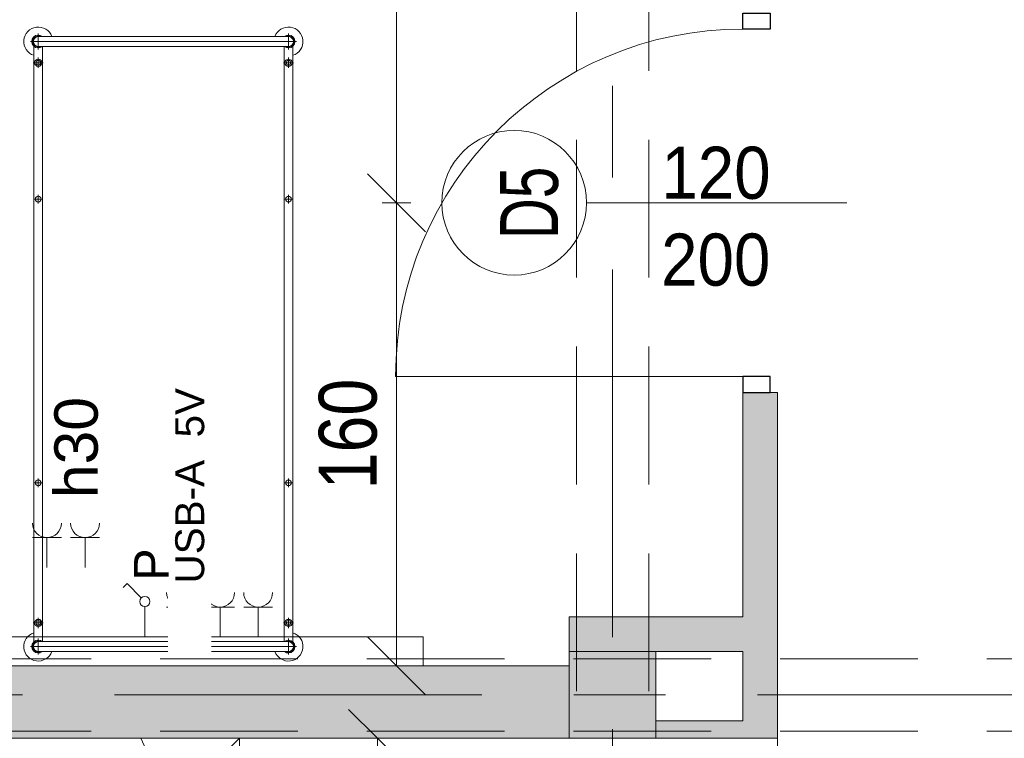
# Model space of a CAD drawing. Header units: centimetres. Extents: x -1631 to 21770, y -8842 to 3590.
# Tile 35 of 87: x -818 to -477, y 1833 to 2082. Entities that reach past the tile are written whole.
import ezdxf

# ---------------------------------------------------------------- set-up
doc = ezdxf.new("R2010")
doc.units = ezdxf.units.CM
for name, pattern in [('Dash', [60, 30, -30]), ('Oś', [222.25, 127, -31.75, 31.75, -31.75]), ('Ponad', [39.688, 23.813, -15.875]), ('Ukryte', [71.438, 47.625, -23.813])]:
    doc.linetypes.add(name, pattern=pattern)
for name, color, linetype, lineweight in [('A-ANNO-DIMS', 211, 'Continuous', 13), ('A-ANNO-DIMS-100', 211, 'Continuous', 13), ('A-ANNO-NOTE', 131, 'Continuous', 9), ('A-AREA', 32, 'Continuous', 13), ('A-DETL', 90, 'Continuous', 9), ('A-DETL-GENF', 92, 'Continuous', 9), ('A-DETL-HDLN', 90, 'Ukryte', 9), ('A-DETL-MEDM', 33, 'Continuous', 13), ('A-DETL-THIN', 151, 'Continuous', 9), ('A-DOOR', 31, 'Continuous', 13), ('A-FLOR', 192, 'Continuous', 13), ('A-FLOR-OVHD', 1, 'Ponad', 9), ('A-WALL', 113, 'Continuous', 13), ('A-WALL-PATT', 111, 'Continuous', 13), ('I-FURN', 30, 'Continuous', 9), ('Q-SPCQ', 91, 'Continuous', 9), ('S-COLS', 52, 'Continuous', 13), ('S-GRID', 1, 'Continuous', 13)]:
    doc.layers.add(name, color=color, linetype=linetype, lineweight=lineweight)
doc.styles.add('Arial', font='arial.ttf', dxfattribs={"width": 0.9, "height": 18})
doc.styles.add('Arial Narrow_5', font='ARIALN.TTF', dxfattribs={"height": 20})
doc.styles.add('Arial_1', font='arial.ttf', dxfattribs={"width": 0.7, "height": 20})
doc.styles.add('Arial_4', font='arial.ttf', dxfattribs={"height": 10})
doc.styles.add('Arial_5', font='arial.ttf', dxfattribs={"height": 12})
doc.styles.add('Arial_6', font='arial.ttf', dxfattribs={"height": 15})
doc.dimstyles.new('Diagonal_1_100__0__wewnętrzne_1', dxfattribs={"dimscale": 30.48, "dimtxt": 20.468619, "dimasz": 0.656168, "dimexe": 0.164042, "dimexo": 0.0625, "dimgap": 0.032808, "dimtad": 1, "dimdec": 0, "dimdsep": 46, "dimtxsty": 'Arial Narrow_5', "dimblk1": 'OBLIQUE', "dimblk2": 'OBLIQUE', "dimsah": 1, "dimcen": 0.09, "dimazin": 0, "dimtfac": 1, "dimtdec": 4, "dimtix": 1, "dimtmove": 0, "dimatfit": 3, "dimfxl": 0, "dimtvp": 1, "dimtolj": 1, "dimtzin": 0, "dimarcsym": 0})

# ---------------------------------------------------------------- blocks, each defined once
blk = doc.blocks.new('M_Concrete-Square-Column - 300 x 300mm-1794508-5_piętro III __10_50 m_ - stan projektowany')
at = {"layer": 'S-COLS', "lineweight": 9}
blk.add_hatch(color=254, dxfattribs=at).paths.add_polyline_path([(15, -15), (15, 15), (-15, 15), (-15, -15)], flags=0)
for p, q in [((15, 15), (-15, 15)), ((-15, 15), (-15, -15)), ((15, -15), (15, 15)), ((-15, -15), (15, -15))]:
    blk.add_line(p, q, dxfattribs=at)
blk = doc.blocks.new('łóżko 195x90 typ FAMED _102039_ - łóżko 195x90 typ FAMED _102039_-1233017-5_piętro III __10_50 m_ - stan projektowany')
at = {"layer": 'I-FURN'}
for p, q in [((-43.25, 101.53), (-43.25, 106.98)), ((-43.25, 105.95), (43.25, 105.95)), ((43.25, 101.53), (43.25, 106.98)), ((45.97, 104.25), (-45.98, 104.25)), ((-44.75, -103.1), (-44.75, 102.61)), ((-43.25, 102.55), (43.25, 102.55)), ((-41.75, 102.55), (-41.75, -103.1)), ((41.75, 102.61), (41.75, -103.05)), ((44.75, -103.1), (44.75, 102.61)), ((-45, 96.93), (-41.5, 96.93)), ((-43.25, 95.18), (-43.25, 98.68)), ((45, 96.93), (41.5, 96.93)), ((43.25, 95.18), (43.25, 98.68)), ((-43.25, 48.31), (-43.25, 51.31)), ((43.25, 48.31), (43.25, 51.31)), ((-44.75, 49.81), (-41.75, 49.81)), ((44.75, 49.81), (41.75, 49.81)), ((-43.25, -49.69), (-43.25, -46.69)), ((43.25, -49.69), (43.25, -46.69)), ((-44.75, -48.19), (-41.75, -48.19)), ((44.75, -48.19), (41.75, -48.19)), ((-43.25, -94.85), (-43.25, -98.35)), ((43.25, -94.85), (43.25, -98.35)), ((-45, -96.6), (-41.5, -96.6)), ((45, -96.6), (41.5, -96.6)), ((-43.25, -102.02), (-43.25, -107.47)), ((43.25, -102.02), (43.25, -107.47)), ((-45.98, -104.75), (45.97, -104.75)), ((-43.25, -103.05), (43.25, -103.05)), ((-43.25, -106.45), (43.25, -106.45))]:
    blk.add_line(p, q, dxfattribs=at)
for centre, radius in [((-43.25, 96.93), 1.25), ((-43.25, 96.93), 0.8), ((43.25, 96.93), 1.25), ((43.25, 96.93), 0.8), ((-43.25, 49.81), 1), ((43.25, 49.81), 1), ((-43.25, -48.19), 1), ((43.25, -48.19), 1), ((-43.25, -96.6), 1.25), ((-43.25, -96.6), 0.8), ((43.25, -96.6), 1.25), ((43.25, -96.6), 0.8)]:
    blk.add_circle(centre, radius, dxfattribs=at)
for centre, radius, start, end in [((-43.25, 104.25), 5, 19.8769, 252.5424), ((43.25, 104.25), 5, 287.4576, 160.1231), ((-43.25, 104.25), 2.23, 49.8221, 310.1779), ((-43.25, 104.25), 1.93, 62.0207, 297.9793), ((-43.25, 104.25), 1.7, 90, 270), ((43.25, 104.25), 2.23, 229.8221, 130.1779), ((43.25, 104.25), 1.93, 242.0207, 117.9793), ((43.25, 104.25), 1.7, 270, 90), ((-43.25, -104.75), 5, 107.4576, 340.1231), ((43.25, -104.75), 5, 199.8769, 72.5424), ((-43.25, -104.75), 2.23, 47.6113, 310.1779), ((-43.25, -104.75), 1.93, 62.0207, 297.9793), ((-43.25, -104.75), 1.7, 90, 270), ((43.25, -104.75), 2.23, 229.8221, 130.1779), ((43.25, -104.75), 1.93, 242.0207, 117.9793), ((43.25, -104.75), 1.7, 270, 90)]:
    blk.add_arc(centre, radius, start, end, dxfattribs=at)
blk = doc.blocks.new('Panel Gazowo Oswietleniowy 2 - Type 1-2423720-5_piętro III __10_50 m_ - stan projektowany')
at = {"layer": 'Q-SPCQ'}
for p, q in [((-112.5, 56.83), (-102.5, 56.83)), ((-107.5, 56.83), (-107.5, 46.5)), ((-99.33, 56.83), (-89.33, 56.83)), ((-94.33, 56.83), (-94.33, 46.5)), ((47.5, 56.83), (57.5, 56.83)), ((52.5, 56.83), (52.5, 46.5)), ((60.67, 56.83), (70.67, 56.83)), ((65.67, 56.83), (65.67, 46.5)), ((-79.82, 40.93), (-81.13, 39.62)), ((-74.88, 35.98), (-79.82, 40.93)), ((80.18, 40.93), (78.87, 39.62)), ((85.12, 35.98), (80.18, 40.93)), ((-73.64, 22.5), (-73.64, 33)), ((-66.13, 32.83), (-56.13, 32.83)), ((-61.13, 32.83), (-61.13, 22.5)), ((-52.67, 32.83), (-42.67, 32.83)), ((-47.67, 32.83), (-47.67, 22.5)), ((-39.5, 32.83), (-29.5, 32.83)), ((-34.5, 32.83), (-34.5, 22.5)), ((86.36, 22.5), (86.36, 33)), ((93.87, 32.83), (103.87, 32.83)), ((98.87, 32.83), (98.87, 22.5)), ((107.33, 32.83), (117.33, 32.83)), ((112.33, 32.83), (112.33, 22.5)), ((120.5, 32.83), (130.5, 32.83)), ((125.5, 32.83), (125.5, 22.5)), ((-157.5, 12.5), (-157.5, 22.5)), ((-157.5, 22.5), (182.5, 22.5)), ((182.5, 22.5), (182.5, 12.5))]:
    blk.add_line(p, q, dxfattribs=at)
for centre in [(-73.64, 34.75), (86.36, 34.75)]:
    blk.add_circle(centre, 1.75, dxfattribs=at)
for centre, end in [((-107.5, 61.83), 0), ((-94.33, 61.83), 0), ((52.5, 61.83), 0), ((65.67, 61.83), 0), ((-61.13, 37.83), 360), ((-47.67, 37.83), 360), ((-34.5, 37.83), 360), ((98.87, 37.83), 360), ((112.33, 37.83), 360), ((125.5, 37.83), 360)]:
    blk.add_arc(centre, 5, 180, end, dxfattribs=at)
blk = doc.blocks.new('DRZWI 1S - automatyczna etykieta - Drzwi 120-2386914-5_piętro III __10_50 m_ - stan projektowany')
at = {"layer": 'A-DETL-GENF'}
for p, q in [((-65.5, 3.5), (-60, 3.5)), ((-65.5, -6), (-65.5, 3.5)), ((-60, 3.5), (-60, -6)), ((60, 3.5), (65.5, 3.5)), ((60, -6), (60, 3.5)), ((65.5, 3.5), (65.5, -6)), ((-60, -6), (-65.5, -6)), ((65.5, -6), (60, -6))]:
    blk.add_line(p, q, dxfattribs=at)
at = {"layer": 'A-DETL-MEDM', "lineweight": 25}
for p, q in [((-65.5, -6), (-65.5, 3.5)), ((-65.5, 3.5), (-60, 3.5)), ((-60, 3.5), (-60, -6)), ((60, 3.5), (60, -6)), ((65.5, 3.5), (60, 3.5)), ((65.5, -6), (65.5, 3.5)), ((-60, -6), (-65.5, -6)), ((60, -6), (65.5, -6))]:
    blk.add_line(p, q, dxfattribs=at)
at = {"layer": 'A-DOOR'}
blk.add_line((60, -6), (60, -126), dxfattribs=at)
blk.add_arc((60, -6), 120, 180, 270, dxfattribs=at)
blk = doc.blocks.new('DIMBLOCK74-5_piętro III __10_50 m_ - stan projektowany')
at = {"layer": 'A-ANNO-DIMS-100', "transparency": 16777216}
for p, q in [((-693.86, 1833.33), (-703.86, 1843.33)), ((-698.86, 1833.33), (-688.86, 1833.33)), ((-693.86, 1833.33), (-698.86, 1833.33)), ((-693.86, 1683.33), (-693.86, 1833.33)), ((-693.86, 1833.33), (-683.86, 1823.33)), ((-693.86, 1683.33), (-703.86, 1693.33)), ((-698.86, 1683.33), (-688.86, 1683.33)), ((-693.86, 1683.33), (-698.86, 1683.33)), ((-693.86, 1683.33), (-683.86, 1673.33))]:
    blk.add_line(p, q, dxfattribs=at)
at = {"layer": 'A-ANNO-DIMS-100', "color": 0, "transparency": 16777216, "insert": (-720.71, 1739.32), "char_height": 20, "width": 45.6158, "attachment_point": 1, "rotation": 90, "line_spacing_factor": 0.974696, "style": 'Arial Narrow_5'}
blk.add_mtext('150', dxfattribs=at)
blk = doc.blocks.new('_Oblique')
at = {"color": 0, "linetype": 'ByBlock', "lineweight": -2}
blk.add_line((-0.5, -0.5), (0.5, 0.5), dxfattribs=at)
blk = doc.blocks.new('DIMBLOCK136-5_piętro III __10_50 m_ - stan projektowany')
at = {"layer": 'A-ANNO-DIMS-100', "transparency": 16777216}
for p, q in [((-687.3, 2018.33), (-697.3, 2028.33)), ((-692.3, 2018.33), (-682.3, 2018.33)), ((-687.3, 2018.33), (-692.3, 2018.33)), ((-687.3, 1858.33), (-687.3, 2018.33)), ((-687.3, 2018.33), (-677.3, 2008.33)), ((-687.3, 1858.33), (-697.3, 1868.33)), ((-692.3, 1858.33), (-682.3, 1858.33)), ((-687.3, 1858.33), (-692.3, 1858.33)), ((-687.3, 1858.33), (-677.3, 1848.33))]:
    blk.add_line(p, q, dxfattribs=at)
at = {"layer": 'A-ANNO-DIMS-100', "color": 0, "transparency": 16777216, "insert": (-714.15, 1919.32), "char_height": 20, "width": 45.6158, "attachment_point": 1, "rotation": 90, "line_spacing_factor": 0.974696, "style": 'Arial Narrow_5'}
blk.add_mtext('160', dxfattribs=at)
blk = doc.blocks.new('DIMBLOCK137-5_piętro III __10_50 m_ - stan projektowany')
at = {"layer": 'A-ANNO-DIMS-100', "transparency": 16777216}
for p, q in [((-687.3, 2277.33), (-697.3, 2287.33)), ((-692.3, 2277.33), (-682.3, 2277.33)), ((-687.3, 2277.33), (-692.3, 2277.33)), ((-687.3, 2018.33), (-687.3, 2277.33)), ((-687.3, 2277.33), (-677.3, 2267.33)), ((-687.3, 2018.33), (-697.3, 2028.33)), ((-692.3, 2018.33), (-682.3, 2018.33)), ((-687.3, 2018.33), (-692.3, 2018.33)), ((-687.3, 2018.33), (-677.3, 2008.33))]:
    blk.add_line(p, q, dxfattribs=at)
at = {"layer": 'A-ANNO-DIMS-100', "color": 0, "transparency": 16777216, "insert": (-714.15, 2128.82), "char_height": 20, "width": 45.6158, "attachment_point": 1, "rotation": 90, "line_spacing_factor": 0.974696, "style": 'Arial Narrow_5'}
blk.add_mtext('259', dxfattribs=at)

msp = doc.modelspace()

# ---------------------------------------------------------------- hatches: boundary and pattern name
at = {"layer": 'A-WALL-PATT'}
h = msp.add_hatch(color=9, dxfattribs=at)
h.paths.add_polyline_path([(-555.62, 1833.33), (-555.62, 1952.83), (-567.62, 1952.83), (-567.62, 1833.33)], flags=0)
h.paths.add_polyline_path([(-555.62, 2173.83), (-555.62, 2482.83), (-567.62, 2482.83), (-567.62, 2173.83)], flags=0)
h.paths.add_polyline_path([(-555.62, 2703.83), (-555.62, 2824.33), (-567.62, 2824.33), (-567.62, 2703.83), (-558.12, 2703.83)], flags=0)
for points in [[(-567.62, 1863.33), (-567.62, 1875.33), (-627.62, 1875.33), (-627.62, 1863.33), (-597.62, 1863.33)], [(-628.34, 1833.33), (-627.62, 1833.33), (-627.62, 1858.33), (-1197.62, 1858.33), (-1197.62, 1833.33), (-719.31, 1833.33)], [(-567.62, 1833.33), (-567.62, 1839.33), (-597.62, 1839.33), (-597.62, 1833.33), (-582.85, 1833.33)]]:
    msp.add_hatch(color=9, dxfattribs=at).paths.add_polyline_path(points, flags=0)

# ---------------------------------------------------------------- linework, layer by layer
at = {"layer": 'A-ANNO-NOTE', "lineweight": 13}
msp.add_line((-531.62, 2018.33), (-621.62, 2018.33), dxfattribs=at)
msp.add_line((-531.62, 2018.33), (-621.62, 2018.33), dxfattribs=at)
msp.add_circle((-646.62, 2018.33), 25, dxfattribs=at)
at = {"layer": 'A-AREA', "lineweight": 9}
msp.add_line((-1037.41, 1533.33), (-741.62, 1833.33), dxfattribs=at)
at = {"layer": 'A-DETL', "linetype": 'Dash', "lineweight": 25}
msp.add_open_spline([(-552.77, 2638.57), (-478.91, 2638.57), (-476.08, 2638.57), (-439.12, 2638.57), (-439.12, 2601.62), (-439.12, 2598.79), (-439.12, 2573.54), (-439.12, 1655.82), (-439.12, 1618.87), (-439.12, 1616.04), (-439.12, 1512.36), (-439.12, 1509.53), (-439.12, 1472.57), (-476.08, 1472.57), (-478.91, 1472.57), (-555.62, 1472.57)], degree=3, knots=[0, 0, 0, 0, 1.242892, 2.082132, 2.921372, 3.63261, 13.975949, 24.692511, 35.163852, 36.732804, 37.928533, 39.497485, 40.336725, 41.175965, 42.450024, 42.450024, 42.450024, 42.450024], dxfattribs=at)
at = {"layer": 'A-DETL-HDLN'}
for p, q in [((-625.12, 420.83), (-625.12, 2793.33)), ((-600.12, 420.83), (-600.12, 2793.33)), ((-1197.62, 1835.83), (1172.38, 1835.83))]:
    msp.add_line(p, q, dxfattribs=at)
at = {"layer": 'A-DETL-THIN'}
msp.add_line((-775.62, 1833.33), (-741.62, 1758.33), dxfattribs=at)
at = {"layer": 'A-FLOR', "lineweight": 9}
msp.add_line((-741.62, 1833.33), (-741.62, 1533.33), dxfattribs=at)
at = {"layer": 'A-FLOR-OVHD'}
msp.add_line((-555.62, 1833.33), (-555.62, 1383.33), dxfattribs=at)
at = {"layer": 'A-WALL', "lineweight": 9}
for p, q in [((-567.62, 1952.83), (-567.62, 1875.33)), ((-555.62, 1952.83), (-558.12, 1952.83)), ((-555.62, 1833.33), (-555.62, 1952.83)), ((-567.62, 1875.33), (-627.62, 1875.33)), ((-627.62, 1875.33), (-627.62, 1863.33)), ((-597.62, 1863.33), (-567.62, 1863.33)), ((-567.62, 1863.33), (-567.62, 1839.33)), ((-627.62, 1858.33), (-1197.62, 1858.33)), ((-567.62, 1839.33), (-597.62, 1839.33)), ((-1197.62, 1833.33), (-627.62, 1833.33)), ((-597.62, 1833.33), (-555.62, 1833.33))]:
    msp.add_line(p, q, dxfattribs=at)
at = {"layer": 'S-GRID', "linetype": 'Oś'}
for p, q in [((-612.62, 2884.27), (-612.62, 27.13)), ((1342.46, 1848.33), (-1368.76, 1848.33))]:
    msp.add_line(p, q, dxfattribs=at)

# ---------------------------------------------------------------- block references
at = {"layer": 'A-DOOR', "rotation": 269.9999999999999}
msp.add_blockref('DRZWI 1S - automatyczna etykieta - Drzwi 120-2386914-5_piętro III __10_50 m_ - stan projektowany', (-561.62, 2018.33), dxfattribs=at)
at = {"layer": 'I-FURN'}
msp.add_blockref('łóżko 195x90 typ FAMED _102039_ - łóżko 195x90 typ FAMED _102039_-1233017-5_piętro III __10_50 m_ - stan projektowany', (-767.87, 1969.77), dxfattribs=at)
at = {"layer": 'Q-SPCQ'}
msp.add_blockref('Panel Gazowo Oswietleniowy 2 - Type 1-2423720-5_piętro III __10_50 m_ - stan projektowany', (-860.62, 1845.83), dxfattribs=at)
at = {"layer": 'S-COLS', "lineweight": 9}
msp.add_blockref('M_Concrete-Square-Column - 300 x 300mm-1794508-5_piętro III __10_50 m_ - stan projektowany', (-612.62, 1848.33), dxfattribs=at)

# ---------------------------------------------------------------- texts
at = {"layer": 'A-ANNO-NOTE', "lineweight": 211, "char_height": 18, "width": 38.07, "attachment_point": 5, "line_spacing_factor": 0.936439, "style": 'Arial'}
for s, insert in [('\\pt114.3,228.6,342.9,457.2,571.5,685.8,800.1,914.4,1028.7,1143,1257.3,1371.6,1485.9,1600.2,1714.5,1828.8,1943.1,2057.4,2171.7,2286,2400.3,2514.6,2628.9,2743.2,2857.5,2971.8,3086.1,3200.4,3314.7,3429,3543.3,3657.6;120', (-576.86, 2028.56)), ('\\pt114.3,228.6,342.9,457.2,571.5,685.8,800.1,914.4,1028.7,1143,1257.3,1371.6,1485.9,1600.2,1714.5,1828.8,1943.1,2057.4,2171.7,2286,2400.3,2514.6,2628.9,2743.2,2857.5,2971.8,3086.1,3200.4,3314.7,3429,3543.3,3657.6;200', (-576.95, 1998.56))]:
    msp.add_mtext(s, dxfattribs=dict(at, insert=insert))
at = {"layer": 'A-ANNO-NOTE', "lineweight": 211, "insert": (-641.33, 2018.26), "char_height": 20, "width": 25.97, "attachment_point": 5, "rotation": 90, "line_spacing_factor": 0.936439, "style": 'Arial_1'}
msp.add_mtext('\\pt88.9,177.8,266.7,355.6,444.5,533.4,622.3,711.2,800.1,889,977.9,1066.8,1155.7,1244.6,1333.5,1422.4,1511.3,1600.2,1689.1,1778,1866.9,1955.8,2044.7,2133.6,2222.5,2311.4,2400.3,2489.2,2578.1,2667,2755.9,2844.8;D5', dxfattribs=at)

# ---------------------------------------------------------------- dimensions: what is measured, and where the dimension line sits
at = {"layer": 'A-ANNO-DIMS'}
for base, p1, p2, override, picture, middle in [((-687.3, 2277.33), (-692.3, 2018.33), (-692.3, 2277.33), {"dimpost": '<>', "dimfxl": 259}, 'DIMBLOCK137-5_piętro III __10_50 m_ - stan projektowany', (-698.51, 2147.83)), ((-687.3, 2018.33), (-692.3, 1858.33), (-692.3, 2018.33), {"dimpost": '<>', "dimfxl": 160}, 'DIMBLOCK136-5_piętro III __10_50 m_ - stan projektowany', (-698.51, 1938.33)), ((-693.86, 1833.33), (-698.86, 1683.33), (-698.86, 1833.33), {"dimpost": '<>', "dimfxl": 150}, 'DIMBLOCK74-5_piętro III __10_50 m_ - stan projektowany', (-705.07, 1758.33))]:
    dim = msp.add_linear_dim(base=base, p1=p1, p2=p2, angle=90, dimstyle='Diagonal_1_100__0__wewnętrzne_1', override=override, dxfattribs=at)
    dim.commit()
    dim.dimension.update_dxf_attribs({"geometry": picture, "text_midpoint": middle})

# ---------------------------------------------------------------- next in the draw order: texts
at = {"layer": 'A-ANNO-NOTE', "lineweight": 13, "rotation": 90, "line_spacing_factor": 0.936439, "bg_fill": 3, "box_fill_scale": 1.25, "bg_fill_color": 256, "bg_fill_true_color": 13158600, "bg_fill_transparency": 0}
for s, insert, char_height, width, attachment_point, style in [('\\pt127,254,381,508,635,762,889,1016,1143,1270,1397,1524,1651,1778,1905,2032,2159,2286,2413,2540,2667,2794,2921,3048,3175,3302,3429,3556,3683,3810,3937,4064;USB-A  5V', (-758.7, 1920.56), 10, 113.1, 5, 'Arial_4'), ('\\pt127.00005,253.99995,381,508.00005,634.99995,762,889.00005,1015.99995,1143,1270.00005,1396.99995,1524,1651.00005,1777.99995,1905,2032.00005,2158.99995,2286,2413.00005,2539.99995,2667,2794.00005,2920.99995,3048,3175.00005,3301.99995,3429,3556.00005,3682.99995,3810,3937.00005,4063.99995;h30', (-805.56, 1916.27), 15, 36.764, 1, 'Arial_6')]:
    msp.add_mtext(s, dxfattribs=dict(at, insert=insert, char_height=char_height, width=width, attachment_point=attachment_point, style=style))

# ---------------------------------------------------------------- next in the draw order: linework, layer by layer
at = {"layer": 'A-DETL-HDLN'}
msp.add_line((-1197.62, 1860.83), (1172.38, 1860.83), dxfattribs=at)

# ---------------------------------------------------------------- next in the draw order: texts
at = {"layer": 'A-ANNO-NOTE', "lineweight": 13, "insert": (-772.02, 1893.32), "char_height": 12, "width": 12.019, "attachment_point": 5, "rotation": 90, "line_spacing_factor": 0.936439, "style": 'Arial_5'}
msp.add_mtext('\\pt126.99996,254.00004,381,507.99996,635.00004,762,888.99996,1016.00004,1143,1269.99996,1397.00004,1524,1650.99996,1778.00004,1905,2031.99996,2159.00004,2286,2412.99996,2540.00004,2667,2793.99996,2921.00004,3048,3174.99996,3302.00004,3429,3555.99996,3683.00004,3810,3936.99996,4064.00004;P', dxfattribs=at)

doc.saveas('drawing.dxf')
